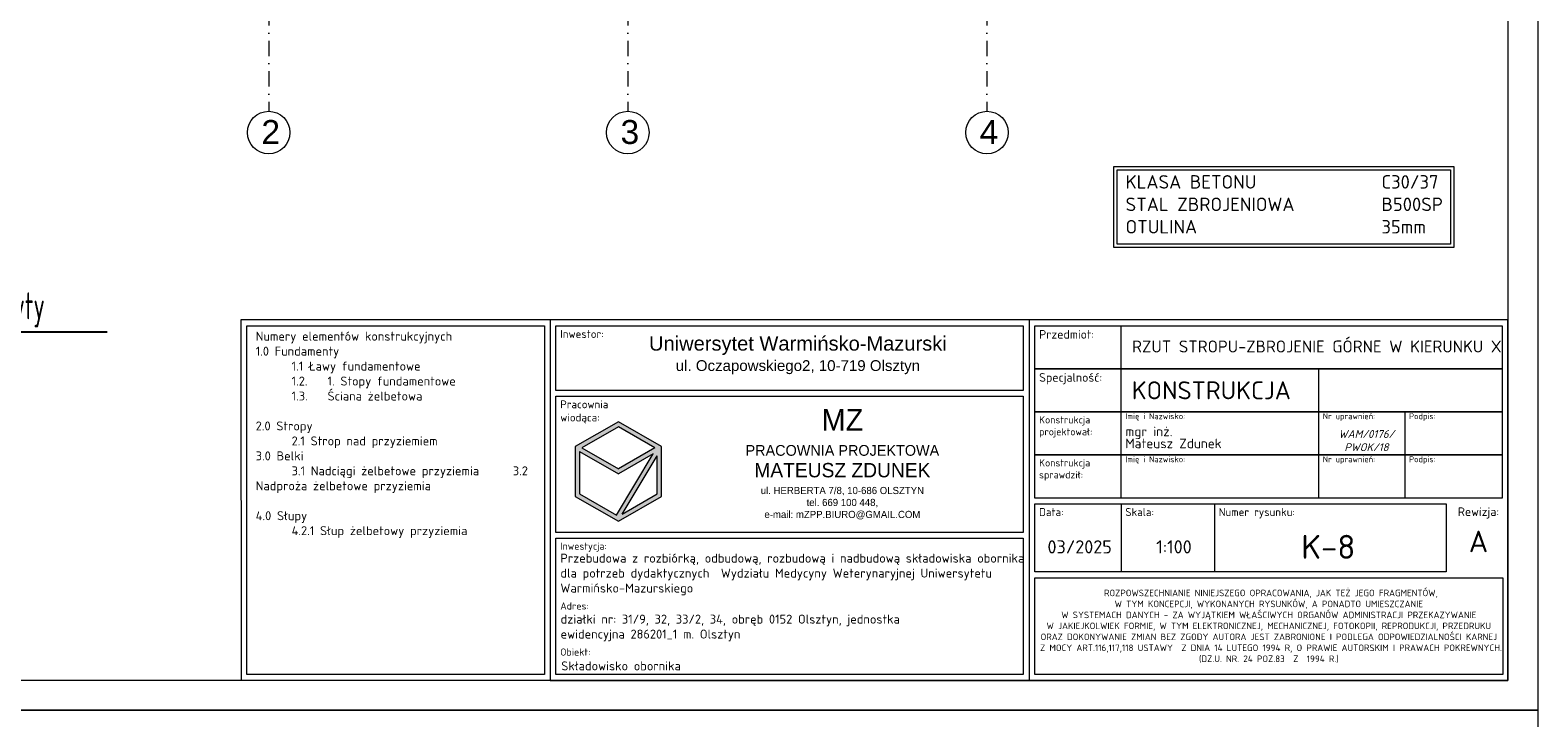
# Model space of a CAD drawing. Header units: millimetres. Extents: x -81893328 to 44149, y -26843406 to 95443303.
# Tile 41 of 100: x 28193 to 30712, y -3188 to -2038. Entities that reach past the tile are written whole.
import ezdxf

# ---------------------------------------------------------------- set-up
doc = ezdxf.new("R2010")
doc.units = ezdxf.units.MM
doc.linetypes.add('DASHDOTX2', pattern=[50.8, 25.4, -12.7, 0, -12.7])
for name, color, linetype, lineweight in [('A- osie', 2, 'DASHDOTX2', 5), ('aRMZ - opisy', 7, 'Continuous', 5), ('aRMZ - osie', 2, 'DASHDOTX2', 5), ('aRMZ - tabelka i ramka', 63, 'Continuous', 13)]:
    doc.layers.add(name, color=color, linetype=linetype, lineweight=lineweight)
doc.styles.add('1-100 RM', font='isocpeur.ttf', dxfattribs={"height": 20})
doc.styles.add('1-100 RM wymiar', font='isocpeur.ttf', dxfattribs={"height": 15})
doc.styles.add('4', font='arial.ttf', dxfattribs={"height": 15})
doc.styles.add('SIMPLEX8', font='simplex8.shx', dxfattribs={"width": 0.6})
doc.styles.get("Standard").update_dxf_attribs({"font": 'arial.ttf'})

# ---------------------------------------------------------------- blocks, each defined once
blk = doc.blocks.new('Numery elementów konstrukcyjnych')
at = {"layer": 'aRMZ - tabelka i ramka'}
blk.add_line((-9.6, -9.6), (-9.6, -592.8), dxfattribs=at)
blk.add_lwpolyline([(0, 0), (-516.6, 0), (-516.5, -602.9)], dxfattribs=at)
blk.add_lwpolyline([(-9.6, -592.8), (-507, -592.8), (-507, -9.6), (-9.6, -9.6)], close=True, dxfattribs=at)
at = {"layer": 'aRMZ - opisy', "insert": (-492, -19.6), "char_height": 15, "attachment_point": 1, "style": '1-100 RM'}
blk.add_mtext_dynamic_manual_height_columns('Numery elementów konstrukcyjnych\\P1.0 Fundamenty\\P^I1.1 Ławy fundamentowe\\P\\pxi-2,l6,t4;1.2.^I1. Stopy fundamentowe\\P1.3.^IŚciana żelbetowa\\P\\pi0,l0,t0;\\P2.0 Stropy\\P^I2.1 Strop nad przyziemiem^I\\P3.0 Belki\\P^I3.1 Nadciągi żelbetowe przyziemia ^I^I3.2 Nadproża żelbetowe przyziemia\\P^I^I\\P4.0 Słupy \\P^I4.2.1 Słup żelbetowy przyziemia', width=465.727, gutter_width=34.3, heights=[562.1], dxfattribs=at)

msp = doc.modelspace()

# ---------------------------------------------------------------- hatches: boundary and pattern name
at = {"layer": 'aRMZ - tabelka i ramka', "linetype": 'Continuous', "ltscale": 0.4}
h = msp.add_hatch(dxfattribs=at)
h.set_pattern_fill('DOTS', color=256, scale=0.6)
h.set_pattern_definition([(0, (30748.802596, -2407.647235), (0.01875, 0.0375), [0, -0.0375])])
h.paths.add_polyline_path([(29247.6291, -2734.4364), (29175.6291, -2692.8672), (29103.6291, -2734.4364), (29103.6291, -2817.5749), (29175.6291, -2859.1441), (29247.6291, -2817.5749)])
h.paths.add_polyline_path([(29234.0094, -2746.4567), (29172.511, -2849.03), (29110.8291, -2813.418), (29110.8291, -2742.7503), (29175.6291, -2780.1626)], flags=16)
h.paths.add_polyline_path([(29175.6291, -2771.8487), (29114.4291, -2736.5149), (29175.6291, -2701.1811), (29236.8291, -2736.5149)], flags=16)
h.paths.add_polyline_path([(29240.4291, -2749.7512), (29240.4291, -2813.418), (29182.0487, -2847.1239)], flags=16)

# ---------------------------------------------------------------- linework, layer by layer
at = {"color": 1}
msp.add_line((27721.4803, -2542.7403), (28321.5009, -2542.7403), dxfattribs=at)
at = {"layer": 'A- osie', "linetype": 'Continuous'}
for centre in [(28591.439, -2209.4739), (29191.439, -2209.4739), (29791.439, -2209.4739)]:
    msp.add_circle(centre, 35.5167, dxfattribs=at)
at = {"layer": 'aRMZ - opisy'}
for points in [[(30003.4283, -2266.4098), (30571.5533, -2266.4098), (30571.5533, -2401.7848), (30003.4283, -2401.7848)], [(30009.0533, -2272.0348), (30565.9283, -2272.0348), (30565.9283, -2396.1598), (30009.0533, -2396.1598)]]:
    msp.add_lwpolyline(points, close=True, dxfattribs=at)
at = {"layer": 'aRMZ - osie'}
for p, q in [((28591.439, -631.0521), (28591.439, -2173.9572)), ((29191.439, -631.0521), (29191.439, -2173.9572)), ((29791.439, -631.0521), (29791.439, -2173.9572))]:
    msp.add_line(p, q, dxfattribs=at)
at = {"layer": 'aRMZ - tabelka i ramka', "linetype": 'Continuous', "ltscale": 0.4}
for p, q in [((29861.7575, -2522.7776), (29861.7575, -3125.1776)), ((30015.3575, -2604.3776), (30015.3575, -2532.3776)), ((30015.3575, -2676.3776), (30015.3575, -2604.3776)), ((30345.3575, -2604.3776), (30345.3575, -2676.3776)), ((29175.6291, -2692.8672), (29103.6291, -2734.4364)), ((29247.6291, -2734.4364), (29175.6291, -2692.8672)), ((30015.3575, -2748.3776), (30015.3575, -2676.3776)), ((30345.3575, -2676.3776), (30345.3575, -2748.3776)), ((30489.3575, -2676.3776), (30489.3575, -2748.3776)), ((29175.6291, -2701.1811), (29114.4291, -2736.5149)), ((29236.8291, -2736.5149), (29175.6291, -2701.1811)), ((29103.6291, -2734.4364), (29103.6291, -2817.5749)), ((29110.8291, -2742.7503), (29175.6291, -2780.1626)), ((29110.8291, -2742.7503), (29110.8291, -2813.418)), ((29114.4291, -2736.5149), (29175.6291, -2771.8487)), ((29236.8291, -2736.5149), (29175.6291, -2771.8487)), ((29247.6291, -2817.5749), (29247.6291, -2734.4364)), ((29172.511, -2849.03), (29234.0094, -2746.4567)), ((29234.0094, -2746.4567), (29175.6291, -2780.1626)), ((29182.0487, -2847.1239), (29240.4291, -2749.7512)), ((29240.4291, -2813.418), (29240.4291, -2749.7512)), ((30015.3575, -2820.3776), (30015.3575, -2748.3776)), ((30345.3575, -2748.3776), (30345.3575, -2820.3776)), ((30489.3575, -2748.3776), (30489.3575, -2820.3776)), ((29103.6291, -2817.5749), (29175.6291, -2859.1441)), ((29110.8291, -2813.418), (29172.511, -2849.03)), ((29175.6291, -2859.1441), (29247.6291, -2817.5749)), ((29182.0487, -2847.1239), (29240.4291, -2813.418)), ((30015.3575, -2829.9776), (30015.3575, -2943.9776)), ((30171.3575, -2829.9776), (30171.3575, -2943.9776))]:
    msp.add_line(p, q, dxfattribs=at)
at = {"layer": 'aRMZ - tabelka i ramka', "color": 7, "true_color": 0xffffff}
for points in [[(26511.7575, -205.1776), (30711.7575, -205.1776), (30711.7575, -3175.1776), (26511.7575, -3175.1776)], [(26511.7575, -3175.1776), (30711.7575, -3175.1776), (30711.7575, -6145.1776), (26511.7575, -6145.1776)]]:
    msp.add_lwpolyline(points, close=True, dxfattribs=at)
at = {"layer": 'aRMZ - tabelka i ramka'}
msp.add_lwpolyline([(26961.7575, -255.1776), (30661.7575, -255.1776), (30661.7575, -3125.1776), (26961.7575, -3125.1776)], close=True, dxfattribs=at)
at = {"layer": 'aRMZ - tabelka i ramka', "linetype": 'Continuous', "ltscale": 0.4}
for points in [[(30661.7575, -3125.1776), (30661.7575, -2522.7776), (29061.7575, -2522.7776), (29061.7575, -3125.1776)], [(29071.3575, -2532.3776), (29852.1575, -2532.3776), (29852.1575, -2640.3776), (29071.3575, -2640.3776)], [(29871.3575, -2532.3776), (30652.1575, -2532.3776), (30652.1575, -2604.3776), (29871.3575, -2604.3776)], [(29871.3575, -2604.3776), (30652.1575, -2604.3776), (30652.1575, -2676.3776), (29871.3575, -2676.3776)], [(29071.3575, -2649.9776), (29852.1575, -2649.9776), (29852.1575, -2877.9776), (29071.3575, -2877.9776)], [(29871.3575, -2676.3776), (30652.1575, -2676.3776), (30652.1575, -2748.3776), (29871.3575, -2748.3776)], [(29871.3575, -2748.3776), (30652.1575, -2748.3776), (30652.1575, -2820.3776), (29871.3575, -2820.3776)], [(29871.3575, -2829.9776), (30558.3575, -2829.9776), (30558.3575, -2943.9776), (29871.3575, -2943.9776)], [(29071.3575, -2887.5776), (29852.1575, -2887.5776), (29852.1575, -3115.5776), (29071.3575, -3115.5776)], [(29871.3575, -2953.5776), (30653.3575, -2953.5776), (30653.3575, -3115.5776), (29871.3575, -3115.5776)]]:
    msp.add_lwpolyline(points, close=True, dxfattribs=at)

# ---------------------------------------------------------------- block references
msp.add_blockref('Numery elementów konstrukcyjnych', (29061.7571, -2522.781), dxfattribs=at)

# ---------------------------------------------------------------- texts
at = {"color": 2, "insert": (27722.9885, -2476.6028), "char_height": 54, "attachment_point": 1, "style": 'SIMPLEX8'}
msp.add_mtext_dynamic_manual_height_columns('\\pi1.7316;{\\H0.83333x;\\C256;Pręty dystansowe dla płyty\\H0.8x; }', width=1105.441665, gutter_width=3.8143, heights=[3.907], dxfattribs=at)
at = {"layer": 'A- osie', "linetype": 'Continuous', "char_height": 40, "width": 38.590363, "attachment_point": 1}
for s, insert in [('2', (28579.3336, -2188.5588)), ('3', (29179.3336, -2188.5588)), ('4', (29779.3336, -2188.5588))]:
    msp.add_mtext(s, dxfattribs=dict(at, insert=insert))
at = {"layer": 'aRMZ - opisy', "insert": (30000.487, -2280.701), "char_height": 22.5, "attachment_point": 1, "style": '1-100 RM'}
msp.add_mtext_dynamic_manual_height_columns('\\pxi-3,l4,t4;KLASA BETONU^I^I^IC30/37\\PSTAL ZBROJENIOWA^I^IB500SP\\POTULINA^I^I^I^I35mm', width=813.921833, gutter_width=18.75, heights=[193.945], dxfattribs=at)
at = {"layer": 'aRMZ - tabelka i ramka', "linetype": 'Continuous', "ltscale": 0.4}
for s, width, gutter_width, heights, insert, char_height, attachment_point, style in [('Inwestor:', 45.265876, 100, [0], (29078.5575, -2539.5776), 13.2, 1, '1-100 RM'), ('Przedmiot:', 45.265876, 100, [0], (29878.5575, -2539.5776), 14.4, 1, '1-100 RM'), ('RZUT STROPU-ZBROJENIE GÓRNE W KIERUNKU X', 818.291163, 1, [0], (30033.8714, -2567.0727), 20, 4, '1-100 RM wymiar'), ('Specjalność:', 45.265876, 100, [0], (29878.5575, -2611.5776), 14.4, 1, '1-100 RM'), ('Pracownia wiodąca:', 145.871571, 100, [0], (29078.5575, -2657.1776), 13.2, 1, '1-100 RM'), ('Konstrukcja projektował:', 45.265876, 100, [0], (29878.5575, -2683.5776), 12, 1, '1-100 RM'), ('Imię i Nazwisko:', 192.891447, 100, [0], (30022.5575, -2678.5776), 10, 1, '1-100 RM'), ('\\pxsm0.75,;mgr inż.\\PMateusz Zdunek', 304.695567, 100, [0], (30022.5575, -2719.0776), 16, 4, '1-100 RM'), ('Nr uprawnień:', 130.148491, 100, [0], (30352.5575, -2678.5776), 10, 1, '1-100 RM'), ('Podpis:', 130.148491, 100, [0], (30496.5575, -2678.5776), 10, 1, '1-100 RM'), ('{\\fISOCPEUR|b0|i1|c238|p34;WAM/0176/\\PPWOK/18}', 148.535415, 100, [0], (30425.4925, -2724.3776), 13.2, 5, '1-100 RM'), ('Konstrukcja sprawdził:', 45.265876, 100, [0], (29878.5575, -2755.5776), 12, 1, '1-100 RM'), ('Imię i Nazwisko:', 198.212517, 100, [0], (30022.5575, -2750.5776), 10, 1, '1-100 RM'), ('Nr uprawnień:', 130.148491, 100, [0], (30352.5575, -2750.5776), 10, 1, '1-100 RM'), ('Podpis:', 130.148491, 100, [0], (30496.5575, -2750.5776), 10, 1, '1-100 RM'), ('Data:', 45.265876, 100, [0], (29878.5575, -2837.1776), 13.2, 1, '1-100 RM'), ('Skala:', 45.265876, 100, [0], (30022.5575, -2837.1776), 13.2, 1, '1-100 RM'), ('Numer rysunku:', 126.90554, 100, [0], (30178.5575, -2837.1776), 13.2, 1, '1-100 RM'), ('Rewizja:', 45.265876, 100, [0], (30612.5575, -2835.9776), 14.4, 2, '1-100 RM'), ('Inwestycja:', 145.871571, 100, [0], (29078.5575, -2894.7776), 12, 1, '1-100 RM'), ('03/2025', 122.002562, 100, [22], (29946.3001, -2901.9776), 22, 5, '1-100 RM'), ('1:100', 122.002562, 100, [22], (30103.8645, -2901.9776), 22, 5, '1-100 RM'), ('K-8', 122.002562, 100, [22], (30361.7425, -2901.9776), 40, 5, '1-100 RM'), ('A', 45.265876, 100, [0], (30612.5575, -2892.9776), 36, 5, '1-100 RM'), ('Adres:', 145.871571, 100, [0], (29078.5575, -2994.7726), 12, 1, '1-100 RM'), ('Obiekt:', 145.871571, 100, [0], (29078.5575, -3071.7776), 12, 1, '1-100 RM')]:
    msp.add_mtext_dynamic_manual_height_columns(s, width=width, gutter_width=gutter_width, heights=heights, dxfattribs=dict(at, insert=insert, char_height=char_height, attachment_point=attachment_point, style=style))
for s, insert, char_height, width, attachment_point, style in [('{\\fArial|b0|i0|c238|p34;Uniwersytet Warmińsko-Mazurski\\P\\H0.75x;ul. Oczapowskiego2, 10-719 Olsztyn}', (29475.551, -2581.7055), 24, 689.419863, 5, '1-100 RM'), ('KONSTRUKCJA', (30033.3575, -2640.3776), 30, 312, 4, '1-100 RM wymiar'), ('\\pxqc;{\\fBankGothic Lt BT|b0|i0|c238|p34;\\H2x;MZ\\H0.83334x;\\P\\fBankGothic Lt BT|b0|i0|c0|p34;\\H0.6x;PRACOWNIA PROJEKTOWA \\P\\fBankGothic Lt BT|b0|i0|c238|p34;\\H1.3333x;MATEUSZ ZDUNEK\\fBankGothic Lt BT|b0|i0|c0|p34;\\P\\H0.5x;ul. \\fBankGothic Lt BT|b0|i0|c238|p34;HERBERTA 7/8\\fBankGothic Lt BT|b0|i0|c0|p34;, 10-6\\fBankGothic Lt BT|b0|i0|c238|p34;86 \\fBankGothic Lt BT|b0|i0|c0|p34;OLSZTYN\\Ptel. \\fBankGothic Lt BT|b0|i0|c238|p34;669 100 448\\fBankGothic Lt BT|b0|i0|c0|p34;,\\fBankGothic Lt BT|b0|i0|c238|p34;\\P\\fBankGothic Lt BT|b0|i0|c0|p34;e-mail: \\fBankGothic Lt BT|b0|i0|c238|p34;mZPP.BIURO\\fBankGothic Lt BT|b0|i0|c0|p34;@\\fBankGothic Lt BT|b0|i0|c238|p34;GMAIL\\fBankGothic Lt BT|b0|i0|c0|p34;.\\fBankGothic Lt BT|b0|i0|c238|p34;COM}', (29549.8933, -2763.9776), 18, 628.637097, 5, '4'), ('Przebudowa z rozbiórką, odbudową, rozbudową i nadbudową składowiska obornika dla potrzeb dydaktycznych  Wydziału Medycyny Weterynaryjnej Uniwersytetu \\PWarmińsko-Mazurskiego', (29078.8062, -2913.3831), 15, 773.351316, 1, '1-100 RM'), (' ROZPOWSZECHNIANIE NINIEJSZEGO OPRACOWANIA, JAK TEŻ JEGO FRAGMENTÓW, \\PW TYM KONCEPCJI, WYKONANYCH RYSUNKÓW, A PONADTO UMIESZCZANIE \\PW SYSTEMACH DANYCH - ZA WYJĄTKIEM WŁAŚCIWYCH ORGANÓW ADMINISTRACJI PRZEKAZYWANIE W\\~JAKIEJKOLWIEK FORMIE, W TYM ELEKTRONICZNEJ, MECHANICZNEJ, FOTOKOPII, REPRODUKCJI, PRZEDRUKU ORAZ DOKONYWANIE ZMIAN BEZ ZGODY AUTORA JEST ZABRONIONE I PODLEGA ODPOWIEDZIALNOŚCI KARNEJ\\P Z MOCY ART.116,117,118 USTAWY  Z DNIA 14 LUTEGO 1994 R, O PRAWIE AUTORSKIM I PRAWACH POKREWNYCH. (DZ.U. NR. 24 POZ.83  Z  1994 R.)', (30262.3575, -3034.5776), 11, 782, 5, '1-100 RM wymiar'), ('działki nr: 31/9, 32, 33/2, 34, obręb 0152 Olsztyn, jednostka ewidencyjna 286201_1 m. Olsztyn', (29079.1205, -3015.3026), 15, 659.255732, 1, '1-100 RM'), ('Składowisko obornika', (29080.1684, -3093.4776), 15, 670.031299, 1, '1-100 RM')]:
    msp.add_mtext(s, dxfattribs=dict(at, insert=insert, char_height=char_height, width=width, attachment_point=attachment_point, style=style))

doc.saveas('drawing.dxf')
